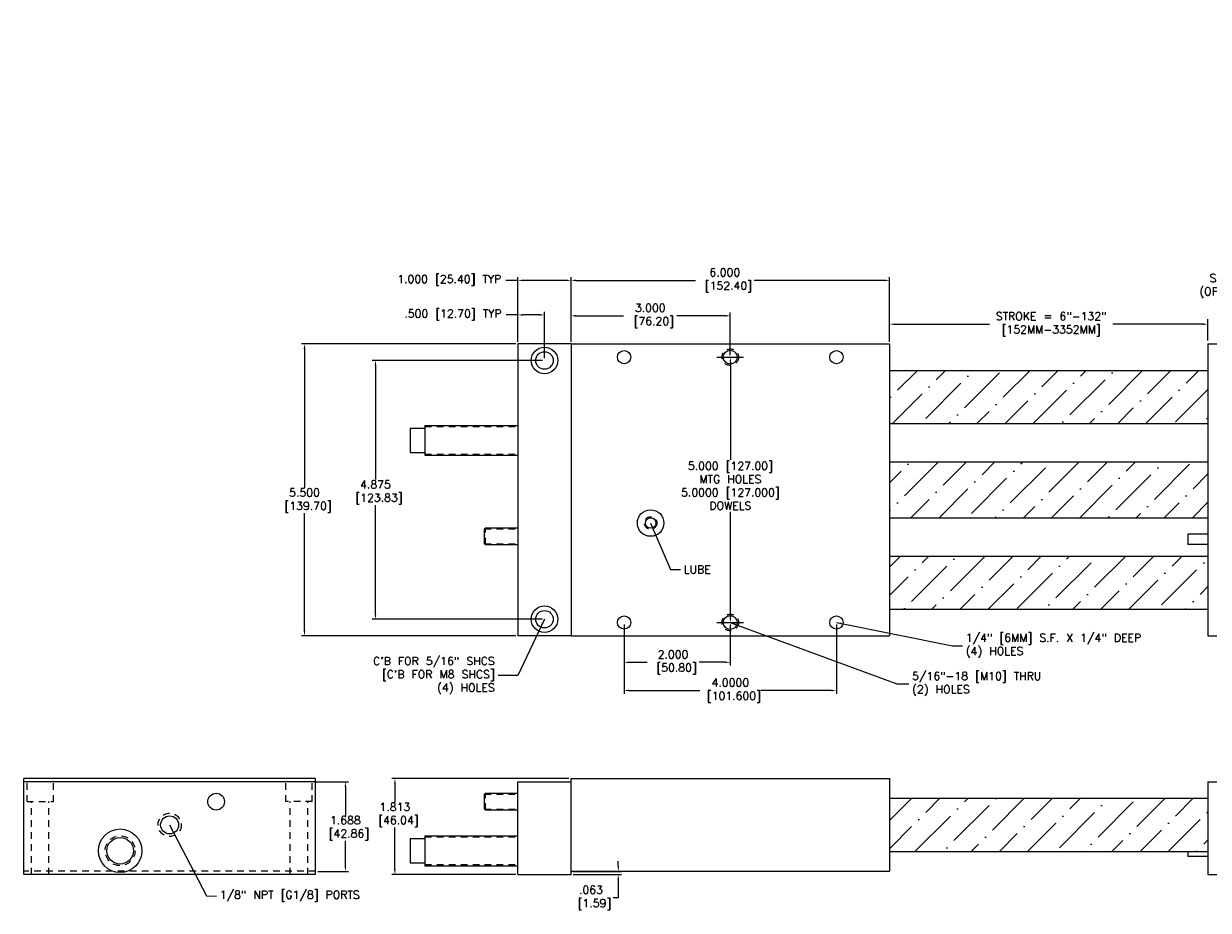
# Model space of a CAD drawing. Extents: x -43.3 to 27.2, y 0.3 to 66.8.
# Tile 1 of 2: x -43.3 to -21, y 32.8 to 49.5. Entities that reach past the tile are written whole.
import ezdxf

# ---------------------------------------------------------------- set-up
doc = ezdxf.new("R2010")
doc.units = 0
doc.header["$MEASUREMENT"] = 0
doc.linetypes.add('CENTER2', pattern=[1.125, 0.75, -0.125, 0.125, -0.125])
doc.linetypes.add('HIDDEN2', pattern=[0.1875, 0.125, -0.0625])
doc.layers.get('0').update_dxf_attribs({"linetype": 'CONTINUOUS'})
doc.layers.get('DEFPOINTS').update_dxf_attribs({"linetype": 'CONTINUOUS'})
doc.styles.get("Standard").update_dxf_attribs({"font": 'txt.shx', "height": 0.15})
doc.styles.add('STYLE1', font='txt.shx', dxfattribs={"height": 0.15})
doc.dimstyles.new('British [M]', dxfattribs={"dimtxt": 0.15, "dimasz": 0.094, "dimexe": 0.06, "dimexo": 0.04, "dimgap": 0.04, "dimtad": 0, "dimtih": 1, "dimtoh": 1, "dimdec": 3, "dimzin": 4, "dimdsep": 46, "dimtxsty": 'STYLE1', "dimcen": 0.09, "dimadec": 0, "dimazin": 0, "dimtfac": 1, "dimtdec": 3, "dimtofl": 0, "dimtmove": 0, "dimatfit": 3, "dimfxl": 1, "dimtolj": 1, "dimtzin": 4, "dimarcsym": 0})
doc.dimstyles.get("Standard").update_dxf_attribs({"dimtxt": 0.15, "dimasz": 0.094, "dimexe": 0.094, "dimexo": 0.0625, "dimgap": 0.0625, "dimtad": 0, "dimtih": 1, "dimtoh": 1, "dimdec": 3, "dimzin": 4, "dimdsep": 46, "dimtxsty": 'STYLE1', "dimcen": 0.09, "dimadec": 0, "dimazin": 0, "dimtfac": 1, "dimtdec": 4, "dimtofl": 0, "dimtmove": 0, "dimatfit": 3, "dimfxl": 1, "dimtolj": 1, "dimtzin": 4, "dimarcsym": 0})

# ---------------------------------------------------------------- blocks, each defined once
blk = doc.blocks.new('*D0')
at = {"color": 0, "linetype": 'ByBlock'}
for p, q in [((-34, 44.046), (-34.223, 44.046)), ((-34, 43.54), (-34, 44.106)), ((-33.594, 44.046), (-33.906, 44.046)), ((-33.5, 43.228), (-33.5, 44.106))]:
    blk.add_line(p, q, dxfattribs=at)
for points in [[(-33.906, 44.062), (-33.906, 44.03), (-34, 44.046)], [(-33.594, 44.062), (-33.594, 44.03), (-33.5, 44.046)]]:
    blk.add_solid(points, dxfattribs=at)
at = {"layer": 'DEFPOINTS', "color": 0, "linetype": 'ByBlock'}
for p in [(-34, 44.046), (-34, 43.5), (-33.5, 43.188)]:
    blk.add_point(p, dxfattribs=at)
at = {"color": 0, "linetype": 'ByBlock', "insert": (-35.225, 44.046), "char_height": 0.15, "attachment_point": 5, "style": 'STYLE1'}
blk.add_mtext('\\A1;.500 [12.70] TYP', dxfattribs=at)
blk = doc.blocks.new('*D1')
at = {"color": 0, "linetype": 'ByBlock'}
for p, q in [((-34, 44.697), (-34.229, 44.697)), ((-34, 43.54), (-34, 44.757)), ((-33.094, 44.697), (-33.906, 44.697)), ((-33, 43.54), (-33, 44.757))]:
    blk.add_line(p, q, dxfattribs=at)
for points in [[(-33.906, 44.712), (-33.906, 44.681), (-34, 44.697)], [(-33.094, 44.712), (-33.094, 44.681), (-33, 44.697)]]:
    blk.add_solid(points, dxfattribs=at)
at = {"layer": 'DEFPOINTS', "color": 0, "linetype": 'ByBlock'}
for p in [(-34, 44.697), (-34, 43.5), (-33, 43.5)]:
    blk.add_point(p, dxfattribs=at)
at = {"color": 0, "linetype": 'ByBlock', "insert": (-35.294, 44.697), "char_height": 0.15, "attachment_point": 5, "style": 'STYLE1'}
blk.add_mtext('\\A1;1.000 [25.40] TYP', dxfattribs=at)
blk = doc.blocks.new('*D2')
at = {"color": 0, "linetype": 'ByBlock'}
for p, q in [((-33, 43.54), (-33, 44.089)), ((-32.906, 44.029), (-32.009, 44.029)), ((-30.094, 44.029), (-31.004, 44.029)), ((-30, 43.29), (-30, 44.089))]:
    blk.add_line(p, q, dxfattribs=at)
for points in [[(-32.906, 44.045), (-32.906, 44.013), (-33, 44.029)], [(-30.094, 44.045), (-30.094, 44.013), (-30, 44.029)]]:
    blk.add_solid(points, dxfattribs=at)
at = {"layer": 'DEFPOINTS', "color": 0, "linetype": 'ByBlock'}
for p in [(-30, 44.029), (-33, 43.5), (-30, 43.25)]:
    blk.add_point(p, dxfattribs=at)
at = {"color": 0, "linetype": 'ByBlock', "insert": (-31.507, 44.029), "char_height": 0.15, "attachment_point": 5, "style": 'STYLE1'}
blk.add_mtext('\\A1;3.000\\P [76.20]', dxfattribs=at)
blk = doc.blocks.new('*D3')
at = {"color": 0, "linetype": 'ByBlock'}
for p, q in [((-33, 43.54), (-33, 44.757)), ((-32.906, 44.697), (-30.654, 44.697)), ((-27.094, 44.697), (-29.549, 44.697)), ((-27, 43.54), (-27, 44.757))]:
    blk.add_line(p, q, dxfattribs=at)
for points in [[(-32.906, 44.712), (-32.906, 44.681), (-33, 44.697)], [(-27.094, 44.712), (-27.094, 44.681), (-27, 44.697)]]:
    blk.add_solid(points, dxfattribs=at)
at = {"layer": 'DEFPOINTS', "color": 0, "linetype": 'ByBlock'}
for p in [(-27, 44.697), (-33, 43.5), (-27, 43.5)]:
    blk.add_point(p, dxfattribs=at)
at = {"color": 0, "linetype": 'ByBlock', "insert": (-30.102, 44.697), "char_height": 0.15, "attachment_point": 5, "style": 'STYLE1'}
blk.add_mtext('\\A1;6.000\\P [152.40]', dxfattribs=at)
blk = doc.blocks.new('*D4')
at = {"color": 0, "linetype": 'ByBlock'}
for p, q in [((-27, 43.562), (-27, 43.965)), ((-26.906, 43.871), (-25.116, 43.871)), ((-21.094, 43.871), (-22.791, 43.871)), ((-21, 43.562), (-21, 43.965))]:
    blk.add_line(p, q, dxfattribs=at)
for points in [[(-26.906, 43.886), (-26.906, 43.855), (-27, 43.871)], [(-21.094, 43.886), (-21.094, 43.855), (-21, 43.871)]]:
    blk.add_solid(points, dxfattribs=at)
at = {"layer": 'DEFPOINTS', "color": 0, "linetype": 'ByBlock'}
for p in [(-21, 43.871), (-27, 43.5), (-21, 43.5)]:
    blk.add_point(p, dxfattribs=at)
at = {"color": 0, "linetype": 'ByBlock', "insert": (-23.953, 43.871), "char_height": 0.15, "attachment_point": 5, "style": 'STYLE1'}
blk.add_mtext('\\A1;STROKE = 6"-132"\\P[152MM-3352MM]', dxfattribs=at)
blk = doc.blocks.new('*D7')
at = {"color": 0, "linetype": 'ByBlock'}
for p, q in [((-32, 38.21), (-32, 37.44)), ((-30, 38.21), (-30, 37.44)), ((-31.906, 37.5), (-31.568, 37.5)), ((-30.094, 37.5), (-30.588, 37.5))]:
    blk.add_line(p, q, dxfattribs=at)
for points in [[(-31.906, 37.516), (-31.906, 37.485), (-32, 37.5)], [(-30.094, 37.516), (-30.094, 37.485), (-30, 37.5)]]:
    blk.add_solid(points, dxfattribs=at)
at = {"layer": 'DEFPOINTS', "color": 0, "linetype": 'ByBlock'}
for p in [(-32, 38.25), (-30, 38.25), (-30, 37.5)]:
    blk.add_point(p, dxfattribs=at)
at = {"color": 0, "linetype": 'ByBlock', "insert": (-31.078, 37.5), "char_height": 0.15, "attachment_point": 5, "style": 'STYLE1'}
blk.add_mtext('\\A1;2.000\\P [50.80]', dxfattribs=at)
blk = doc.blocks.new('*D8')
at = {"color": 0, "linetype": 'ByBlock'}
for p, q in [((-32, 38.21), (-32, 36.909)), ((-28, 38.21), (-28, 36.909)), ((-31.906, 36.969), (-30.576, 36.969)), ((-28.094, 36.969), (-29.421, 36.969))]:
    blk.add_line(p, q, dxfattribs=at)
for points in [[(-31.906, 36.985), (-31.906, 36.954), (-32, 36.969)], [(-28.094, 36.985), (-28.094, 36.954), (-28, 36.969)]]:
    blk.add_solid(points, dxfattribs=at)
at = {"layer": 'DEFPOINTS', "color": 0, "linetype": 'ByBlock'}
for p in [(-32, 38.25), (-28, 38.25), (-28, 36.969)]:
    blk.add_point(p, dxfattribs=at)
at = {"color": 0, "linetype": 'ByBlock', "insert": (-29.998, 36.969), "char_height": 0.15, "attachment_point": 5, "style": 'STYLE1'}
blk.add_mtext('\\A1;4.0000\\P [101.600]', dxfattribs=at)
blk = doc.blocks.new('*D10')
at = {"color": 0, "linetype": 'ByBlock'}
for p, q in [((-33.54, 43.188), (-36.745, 43.188)), ((-36.685, 43.093), (-36.685, 40.942)), ((-36.685, 38.407), (-36.685, 40.462)), ((-33.54, 38.312), (-36.745, 38.312))]:
    blk.add_line(p, q, dxfattribs=at)
for points in [[(-36.7, 43.093), (-36.669, 43.093), (-36.685, 43.188)], [(-36.7, 38.407), (-36.669, 38.407), (-36.685, 38.312)]]:
    blk.add_solid(points, dxfattribs=at)
at = {"layer": 'DEFPOINTS', "color": 0, "linetype": 'ByBlock'}
for p in [(-33.5, 43.188), (-36.685, 38.312), (-33.5, 38.312)]:
    blk.add_point(p, dxfattribs=at)
at = {"color": 0, "linetype": 'ByBlock', "insert": (-36.685, 40.702), "char_height": 0.15, "attachment_point": 5, "style": 'STYLE1'}
blk.add_mtext('\\A1;4.875\\P [123.83]', dxfattribs=at)
blk = doc.blocks.new('*D11')
at = {"color": 0, "linetype": 'ByBlock'}
for p, q in [((-34.04, 43.5), (-38.081, 43.5)), ((-38.021, 43.406), (-38.021, 40.788)), ((-38.021, 38.094), (-38.021, 40.308)), ((-34.04, 38), (-38.081, 38))]:
    blk.add_line(p, q, dxfattribs=at)
for points in [[(-38.037, 43.406), (-38.006, 43.406), (-38.021, 43.5)], [(-38.037, 38.094), (-38.006, 38.094), (-38.021, 38)]]:
    blk.add_solid(points, dxfattribs=at)
at = {"layer": 'DEFPOINTS', "color": 0, "linetype": 'ByBlock'}
for p in [(-34, 43.5), (-38.021, 38), (-34, 38)]:
    blk.add_point(p, dxfattribs=at)
at = {"color": 0, "linetype": 'ByBlock', "insert": (-38.021, 40.548), "char_height": 0.15, "attachment_point": 5, "style": 'STYLE1'}
blk.add_mtext('\\A1;5.500\\P [139.70]', dxfattribs=at)
blk = doc.blocks.new('*D12')
at = {"color": 0, "linetype": 'ByBlock'}
for p, q in [((-29.998, 43.156), (-29.998, 41.316)), ((-29.96, 43.25), (-29.938, 43.25)), ((-29.998, 38.344), (-29.998, 40.336)), ((-29.96, 38.25), (-29.938, 38.25))]:
    blk.add_line(p, q, dxfattribs=at)
for points in [[(-30.014, 43.156), (-29.983, 43.156), (-29.998, 43.25)], [(-30.014, 38.344), (-29.983, 38.344), (-29.998, 38.25)]]:
    blk.add_solid(points, dxfattribs=at)
at = {"layer": 'DEFPOINTS', "color": 0, "linetype": 'ByBlock'}
for p in [(-30, 43.25), (-30, 38.25), (-29.998, 38.25)]:
    blk.add_point(p, dxfattribs=at)
at = {"color": 0, "linetype": 'ByBlock', "insert": (-29.998, 40.826), "char_height": 0.15, "attachment_point": 5, "style": 'STYLE1'}
blk.add_mtext('\\A1;5.000 [127.00]\\PMTG HOLES\\P5.0000 [127.000]\\PDOWELS', dxfattribs=at)
blk = doc.blocks.new('*D14')
at = {"color": 0, "linetype": 'Continuous', "lineweight": -2}
for p, q in [((-32.109, 33.657), (-32.109, 33.751)), ((-32.96, 33.562), (-32.049, 33.562)), ((-32.96, 33.5), (-32.049, 33.5)), ((-32.109, 33.406), (-32.109, 33.062)), ((-32.109, 33.062), (-32.203, 33.062))]:
    blk.add_line(p, q, dxfattribs=at)
at = {"color": 0, "linetype": 'Continuous'}
for points in [[(-32.125, 33.657), (-32.093, 33.657), (-32.109, 33.562)], [(-32.125, 33.406), (-32.093, 33.406), (-32.109, 33.5)]]:
    blk.add_solid(points, dxfattribs=at)
at = {"layer": 'DEFPOINTS', "color": 0, "linetype": 'Continuous'}
for p in [(-33, 33.562), (-33, 33.5), (-32.109, 33.5)]:
    blk.add_point(p, dxfattribs=at)
at = {"color": 0, "linetype": 'Continuous', "insert": (-32.625, 33.062), "char_height": 0.15, "attachment_point": 5, "style": 'STYLE1'}
blk.add_mtext('\\A1;.063\\P [1.59]', dxfattribs=at)
blk = doc.blocks.new('*D16')
at = {"color": 0, "linetype": 'ByBlock'}
for p, q in [((-33.04, 35.312), (-36.378, 35.312)), ((-36.318, 35.218), (-36.318, 34.865)), ((-36.318, 33.594), (-36.318, 34.385)), ((-34.04, 33.5), (-36.378, 33.5))]:
    blk.add_line(p, q, dxfattribs=at)
for points in [[(-36.334, 35.218), (-36.303, 35.218), (-36.318, 35.312)], [(-36.334, 33.594), (-36.303, 33.594), (-36.318, 33.5)]]:
    blk.add_solid(points, dxfattribs=at)
at = {"layer": 'DEFPOINTS', "color": 0, "linetype": 'ByBlock'}
for p in [(-36.318, 35.312), (-33, 35.312), (-34, 33.5)]:
    blk.add_point(p, dxfattribs=at)
at = {"color": 0, "linetype": 'ByBlock', "insert": (-36.318, 34.625), "char_height": 0.15, "attachment_point": 5, "style": 'STYLE1'}
blk.add_mtext('\\A1;1.813\\P [46.04]', dxfattribs=at)
blk = doc.blocks.new('*D17')
at = {"color": 0, "linetype": 'ByBlock'}
for p, q in [((-37.578, 35.25), (-36.935, 35.25)), ((-36.995, 35.156), (-36.995, 34.615)), ((-36.995, 33.657), (-36.995, 34.135)), ((-37.516, 33.562), (-36.935, 33.562))]:
    blk.add_line(p, q, dxfattribs=at)
for points in [[(-37.01, 35.156), (-36.979, 35.156), (-36.995, 35.25)], [(-37.01, 33.657), (-36.979, 33.657), (-36.995, 33.562)]]:
    blk.add_solid(points, dxfattribs=at)
at = {"layer": 'DEFPOINTS', "color": 0, "linetype": 'ByBlock'}
for p in [(-37.618, 35.25), (-37.556, 33.562), (-36.995, 33.562)]:
    blk.add_point(p, dxfattribs=at)
at = {"color": 0, "linetype": 'ByBlock', "insert": (-36.995, 34.375), "char_height": 0.15, "attachment_point": 5, "style": 'STYLE1'}
blk.add_mtext('\\A1;1.688\\P [42.86]', dxfattribs=at)

msp = doc.modelspace()

# ---------------------------------------------------------------- hatches: boundary and pattern name
at = {"linetype": 'Continuous'}
h = msp.add_hatch(dxfattribs=at)
h.set_pattern_fill('ANSI36', color=256, scale=3, style=0)
h.paths.add_polyline_path([(-21, 43), (-27, 43), (-27, 42), (-21, 42)])
h.paths.add_polyline_path([(-21, 41.275), (-27, 41.275), (-27, 40.225), (-21, 40.225)])
h.paths.add_polyline_path([(-21, 34.9375), (-27, 34.9375), (-27, 33.9375), (-21, 33.9375)])
h.paths.add_polyline_path([(-21, 39.5), (-27, 39.5), (-27, 38.5), (-21, 38.5)])

# ---------------------------------------------------------------- linework, layer by layer
for p, q in [((-33, 43.5), (-34, 43.5)), ((-34, 43.5), (-34, 38)), ((-33, 43.5), (-27, 43.5)), ((-33, 43.5), (-33, 38)), ((-27, 43.5), (-27, 38)), ((-21, 43.5), (-20, 43.5)), ((-21, 43.5), (-21, 38)), ((-27, 43), (-21, 43)), ((-35.7525, 41.96425), (-34, 41.96425)), ((-35.7525, 41.96425), (-35.7525, 41.40175)), ((-27, 42), (-21, 42)), ((-36.0335, 41.913), (-36.0335, 41.453)), ((-36.0335, 41.913), (-35.7525, 41.913)), ((-36.0335, 41.453), (-35.7525, 41.453)), ((-35.7525, 41.40175), (-34, 41.40175)), ((-27, 41.275), (-21, 41.275)), ((-27, 40.225), (-21, 40.225)), ((-34.628, 40.017), (-34.613, 40.032)), ((-34.628, 39.733), (-34.628, 40.017)), ((-34.613, 40.032), (-34, 40.032)), ((-34.628, 39.733), (-34.613, 39.718)), ((-21, 39.912), (-21.3765, 39.912)), ((-21.3765, 39.912), (-21.3765, 39.722)), ((-34.613, 39.718), (-34, 39.718)), ((-21, 39.722), (-21.3765, 39.722)), ((-27, 39.5), (-21, 39.5)), ((-27, 38.5), (-21, 38.5)), ((-33, 38), (-34, 38)), ((-33, 38), (-27, 38)), ((-21, 38), (-20, 38)), ((-43.31212, 33.5), (-43.31212, 35.3125)), ((-37.81212, 35.3125), (-43.31212, 35.3125)), ((-37.81212, 33.5), (-37.81212, 35.3125)), ((-33, 33.5), (-33, 35.3125)), ((-33, 35.3125), (-27, 35.3125)), ((-27, 35.3125), (-27, 33.5625)), ((-37.81212, 35.25), (-43.31212, 35.25)), ((-34, 33.5), (-34, 35.25)), ((-34, 35.25), (-33, 35.25)), ((-21, 35.25), (-21, 33.5)), ((-21, 35.25), (-20, 35.25)), ((-34.628, 35.017), (-34.613, 35.032)), ((-34.628, 34.733), (-34.628, 35.017)), ((-34.613, 35.032), (-34, 35.032)), ((-27, 34.9375), (-21, 34.9375)), ((-34.628, 34.733), (-34.613, 34.718)), ((-34.613, 34.718), (-34, 34.718)), ((-36.0335, 34.18), (-35.7525, 34.18)), ((-36.0335, 34.18), (-36.0335, 33.72)), ((-35.7525, 34.23125), (-34, 34.23125)), ((-35.7525, 34.23125), (-35.7525, 33.66875)), ((-27, 33.9375), (-21, 33.9375)), ((-21.3765, 33.9375), (-21.3765, 33.8425)), ((-36.0335, 33.72), (-35.7525, 33.72)), ((-21, 33.8425), (-21.3765, 33.8425)), ((-37.81212, 33.5), (-43.31212, 33.5)), ((-35.7525, 33.66875), (-34, 33.66875)), ((-34, 33.5), (-33, 33.5)), ((-33, 33.5625), (-27, 33.5625)), ((-21, 33.5), (-20, 33.5))]:
    msp.add_line(p, q, dxfattribs=at)
at = {"linetype": 'CENTER2'}
for p, q in [((-30.25, 43.25), (-29.75, 43.25)), ((-30.25, 38.25), (-29.75, 38.25))]:
    msp.add_line(p, q, dxfattribs=at)
at = {"linetype": 'HIDDEN2'}
for p, q in [((-35.7525, 41.943), (-34, 41.943)), ((-35.7525, 41.423), (-34, 41.423)), ((-34.628, 40.017), (-34, 40.017)), ((-34.60938, 39.71875), (-34.60938, 40.03125)), ((-34.628, 39.733), (-34, 39.733)), ((-43.24962, 34.875), (-43.24962, 35.25)), ((-42.74962, 34.875), (-42.74962, 35.25)), ((-38.37462, 34.875), (-38.37462, 35.25)), ((-37.87462, 34.875), (-37.87462, 35.25)), ((-43.24962, 34.875), (-42.74962, 34.875)), ((-43.16362, 33.5), (-43.16362, 34.875)), ((-42.83562, 33.5), (-42.83562, 34.875)), ((-37.87462, 34.875), (-38.37462, 34.875)), ((-38.28862, 33.5), (-38.28862, 34.875)), ((-37.96062, 33.5), (-37.96062, 34.875)), ((-34.628, 35.017), (-34, 35.017)), ((-34.60938, 34.71875), (-34.60938, 35.03125)), ((-34.628, 34.733), (-34, 34.733)), ((-35.7525, 34.21), (-34, 34.21)), ((-37.81212, 33.5625), (-43.31212, 33.5625)), ((-35.7525, 33.69), (-34, 33.69))]:
    msp.add_line(p, q, dxfattribs=at)
at = {"linetype": 'Continuous'}
for centre, radius in [((-33.5, 43.1875), 0.25), ((-33.5, 43.1875), 0.164), ((-32, 43.25), 0.125), ((-30, 43.25), 0.1305), ((-28, 43.25), 0.125), ((-31.5, 40.125), 0.25), ((-31.5, 40.125), 0.0995), ((-33.5, 38.3125), 0.25), ((-33.5, 38.3125), 0.164), ((-32, 38.25), 0.125), ((-30, 38.25), 0.1305), ((-28, 38.25), 0.125), ((-39.68712, 34.875), 0.158), ((-40.56212, 34.4375), 0.1695), ((-41.49512, 33.95), 0.41), ((-41.49512, 33.95), 0.25)]:
    msp.add_circle(centre, radius, dxfattribs=at)
at = {"linetype": 'HIDDEN2'}
for centre, radius in [((-30, 43.25), 0.15625), ((-31.5, 40.125), 0.118), ((-30, 38.25), 0.15625), ((-40.56212, 34.4375), 0.21875), ((-41.49512, 33.95), 0.28125)]:
    msp.add_circle(centre, radius, dxfattribs=at)

# ---------------------------------------------------------------- texts
at = {"linetype": 'Continuous', "char_height": 0.125, "attachment_point": 4}
for insert in [(-23.51823, 49.53303), (-23.57812, 46.95312), (-23.76823, 46.7049), (-22.59375, 44.45312), (-22.78385, 44.2049)]:
    msp.add_mtext('{ }', dxfattribs=dict(at, insert=insert))
at = {"linetype": 'Continuous', "char_height": 0.15, "style": 'STYLE1'}
for s, insert, attachment_point in [('SENSORS\\P(OPTIONAL)', (-20.04245, 44.58897), 6), ('LUBE', (-30.875, 39.25), 4), ('1/4" [6MM] S.F. X 1/4" DEEP\\P(4) HOLES', (-25.5625, 37.8125), 4), ('C\'B FOR 5/16" SHCS\\P[C\'B FOR M8 SHCS]\\P(4) HOLES', (-34.4375, 37.25), 6), ('5/16"-18 [M10] THRU\\P(2) HOLES', (-26.57299, 37.0919), 4), ('1/8" NPT [G1/8] PORTS', (-39.61922, 33.09554), 4)]:
    msp.add_mtext(s, dxfattribs=dict(at, insert=insert, attachment_point=attachment_point))

# ---------------------------------------------------------------- dimensions: what is measured, and where the dimension line sits
at = {"linetype": 'Continuous'}
for base, p1, picture, middle in [((-34, 44.69677), (-33, 43.5), '*D1', (-35.29372, 44.69677)), ((-34, 44.04608), (-33.5, 43.1875), '*D0', (-35.22518, 44.04608))]:
    dim = msp.add_linear_dim(base=base, p1=p1, p2=(-34, 43.5), text='<> TYP', dimstyle='British [M]', override={"dimpost": ''}, dxfattribs=at)
    dim.commit()
    dim.dimension.update_dxf_attribs({"geometry": picture, "text_midpoint": middle, "dimtype": 160})
for base, p1, p2, override, picture, middle in [((-27, 44.69677), (-33, 43.5), (-27, 43.5), {"dimpost": '\\P'}, '*D3', (-30.10184, 44.69677)), ((-30, 44.02896), (-33, 43.5), (-30, 43.25), {"dimpost": '\\P'}, '*D2', (-31.5069, 44.02896)), ((-30, 37.5002), (-32, 38.25), (-30, 38.25), {"dimpost": '\\P'}, '*D7', (-31.07775, 37.5002)), ((-28, 36.96938), (-32, 38.25), (-28, 38.25), {"dimdec": 4, "dimpost": '\\P', "dimtdec": 4}, '*D8', (-29.99825, 36.96938))]:
    dim = msp.add_linear_dim(base=base, p1=p1, p2=p2, dimstyle='British [M]', override=override, dxfattribs=at)
    dim.commit()
    dim.dimension.update_dxf_attribs({"geometry": picture, "text_midpoint": middle, "dimtype": 160})
dim = msp.add_linear_dim(base=(-21, 43.87066), p1=(-27, 43.5), p2=(-21, 43.5), text='STROKE = 6"-132"\\P[152MM-3352MM]', dimstyle='Standard', dxfattribs=at)
dim.commit()
dim.dimension.update_dxf_attribs({"geometry": '*D4', "text_midpoint": (-23.95328, 43.87066), "dimtype": 160})
for base, p1, p2, picture, middle in [((-38.02123, 38), (-34, 43.5), (-34, 38), '*D11', (-38.02123, 40.54823)), ((-36.68471, 38.3125), (-33.5, 43.1875), (-33.5, 38.3125), '*D10', (-36.68471, 40.70234)), ((-36.3184486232, 35.3125), (-34, 33.5), (-33, 35.3125), '*D16', (-36.3184486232, 34.625)), ((-32.1088571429, 33.5), (-33, 33.5625), (-33, 33.5), '*D14', (-32.625, 33.0625))]:
    dim = msp.add_linear_dim(base=base, p1=p1, p2=p2, angle=90, dimstyle='British [M]', override={"dimpost": '\\P'}, dxfattribs=at)
    dim.commit()
    dim.dimension.update_dxf_attribs({"geometry": picture, "text_midpoint": middle, "dimtype": 160})
dim = msp.add_linear_dim(base=(-29.9984, 38.25), p1=(-30, 43.25), p2=(-30, 38.25), angle=90, text='<>\\PMTG HOLES\\P5.0000 [127.000]\\PDOWELS', dimstyle='British [M]', override={"dimpost": ''}, dxfattribs=at)
dim.commit()
dim.dimension.update_dxf_attribs({"geometry": '*D12', "text_midpoint": (-29.9984, 40.82641), "dimtype": 160})
dim = msp.add_linear_dim(base=(-37.2512097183, 33.5625), p1=(-37.8746191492, 35.25), p2=(-37.8121191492, 33.5625), angle=90, dimstyle='British [M]', override={"dimpost": '\\P'}, dxfattribs=at)
dim.commit()
dim.dimension.update_dxf_attribs({"geometry": '*D17', "text_midpoint": (-37.2512097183, 34.375), "dimtype": 160, "insert": (-0.2566155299, 0)})

# ---------------------------------------------------------------- leaders
at = {"linetype": 'Continuous', "annotation_type": 0, "has_hookline": 1}
for points, hookline_direction, text_width in [([(-19.63327, 41.6028), (-19.85691, 44.5877), (-19.97995, 44.58897)], 1, 1.3), ([(-31.5, 40.125), (-31.125, 39.25), (-30.9375, 39.25)], 0, 0.65261), ([(-33.5, 38.3125), (-34, 37.25), (-34.375, 37.25)], 1, 1.59473), ([(-30, 38.25), (-26.86244, 37.09346), (-26.63549, 37.0919)], 0, 2.475), ([(-28, 38.25), (-25.8125, 37.8125), (-25.625, 37.8125)], 0, 3.07374), ([(-40.56212, 34.4375), (-39.86922, 33.09806), (-39.68172, 33.09554)], 0, 2.85)]:
    msp.add_leader(points, dimstyle='Standard', dxfattribs=dict(at, hookline_direction=hookline_direction, text_width=text_width))

doc.saveas('drawing.dxf')
